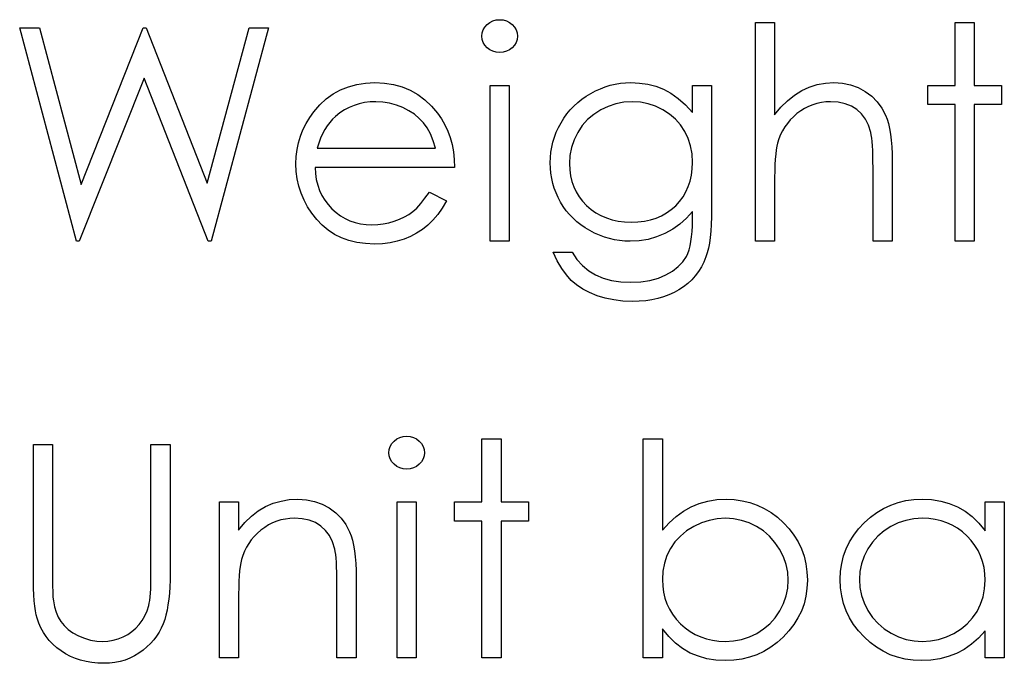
# Model space of a CAD drawing. Header units: inches. Extents: x 1694 to 2505, y -239 to -56.
# Tile 208 of 256: x 1856.748 to 1857.384, y -88.702 to -88.286. Entities that reach past the tile are written whole.
import ezdxf

# ---------------------------------------------------------------- set-up
doc = ezdxf.new("R2010")
doc.units = ezdxf.units.IN
doc.header["$LTSCALE"] = 0.5
doc.header["$MEASUREMENT"] = 0

msp = doc.modelspace()

# ---------------------------------------------------------------- linework, layer by layer
at = {"color": 7, "linetype": 'Continuous'}
for p, q in [((1857.05404, -88.28694), (1857.05611, -88.28636)), ((1857.05611, -88.28636), (1857.05837, -88.28617)), ((1857.05837, -88.28617), (1857.06066, -88.28636)), ((1857.06066, -88.28636), (1857.06279, -88.28694)), ((1856.74839, -88.29147), (1856.76117, -88.29147)), ((1856.78504, -88.42926), (1856.74839, -88.29147)), ((1856.76117, -88.29147), (1856.78814, -88.39252)), ((1856.78814, -88.39252), (1856.82824, -88.29147)), ((1856.82824, -88.29147), (1856.83004, -88.29147)), ((1856.83004, -88.29147), (1856.8694, -88.39183)), ((1856.8694, -88.39183), (1856.89651, -88.29147)), ((1856.90915, -88.29147), (1856.87199, -88.42926)), ((1856.89651, -88.29147), (1856.90915, -88.29147)), ((1857.04716, -88.29469), (1857.0478, -88.29274)), ((1857.0478, -88.29274), (1857.04885, -88.29091)), ((1857.04885, -88.29091), (1857.05031, -88.28928)), ((1857.05031, -88.28928), (1857.05208, -88.28793)), ((1857.05208, -88.28793), (1857.05404, -88.28694)), ((1857.06279, -88.28694), (1857.06475, -88.28793)), ((1857.06475, -88.28793), (1857.06651, -88.28928)), ((1857.06651, -88.28928), (1857.06801, -88.29091)), ((1857.06801, -88.29091), (1857.06905, -88.29274)), ((1857.06905, -88.29274), (1857.06969, -88.29469)), ((1857.2236, -88.28793), (1857.23597, -88.28793)), ((1857.2236, -88.42926), (1857.2236, -88.28793)), ((1857.23597, -88.28793), (1857.23597, -88.34758)), ((1857.35257, -88.28793), (1857.36493, -88.28793)), ((1857.35257, -88.32856), (1857.35257, -88.28793)), ((1857.36493, -88.28793), (1857.36493, -88.32856)), ((1857.04694, -88.29682), (1857.04716, -88.29469)), ((1857.04716, -88.29889), (1857.04694, -88.29682)), ((1857.0478, -88.30082), (1857.04716, -88.29889)), ((1857.06969, -88.29889), (1857.06905, -88.30082)), ((1857.06969, -88.29469), (1857.06991, -88.29682)), ((1857.06991, -88.29682), (1857.06969, -88.29889)), ((1857.04885, -88.30262), (1857.0478, -88.30082)), ((1857.05031, -88.30425), (1857.04885, -88.30262)), ((1857.05208, -88.3056), (1857.05031, -88.30425)), ((1857.06651, -88.30425), (1857.06475, -88.3056)), ((1857.06801, -88.30262), (1857.06651, -88.30425)), ((1857.06905, -88.30082), (1857.06801, -88.30262)), ((1857.05404, -88.30659), (1857.05208, -88.3056)), ((1857.05611, -88.30717), (1857.05404, -88.30659)), ((1857.05837, -88.30736), (1857.05611, -88.30717)), ((1857.06066, -88.30717), (1857.05837, -88.30736)), ((1857.06279, -88.30659), (1857.06066, -88.30717)), ((1857.06475, -88.3056), (1857.06279, -88.30659)), ((1856.82877, -88.32387), (1856.78681, -88.42926)), ((1856.87023, -88.42926), (1856.82877, -88.32387)), ((1856.9556, -88.33149), (1856.96068, -88.32945)), ((1856.96068, -88.32945), (1856.96607, -88.32796)), ((1856.96607, -88.32796), (1856.97175, -88.3271)), ((1856.97175, -88.3271), (1856.97777, -88.3268)), ((1856.97777, -88.3268), (1856.98395, -88.3271)), ((1856.98395, -88.3271), (1856.98983, -88.32804)), ((1856.98983, -88.32804), (1856.99538, -88.32959)), ((1856.99538, -88.32959), (1857.0006, -88.33174)), ((1857.05224, -88.32856), (1857.06461, -88.32856)), ((1857.05224, -88.42926), (1857.05224, -88.32856)), ((1857.06461, -88.32856), (1857.06461, -88.42926)), ((1857.12034, -88.33215), (1857.12346, -88.33072)), ((1857.12346, -88.33072), (1857.12663, -88.32953)), ((1857.12663, -88.32953), (1857.12984, -88.32854)), ((1857.12984, -88.32854), (1857.13309, -88.32779)), ((1857.13309, -88.32779), (1857.13641, -88.32724)), ((1857.13641, -88.32724), (1857.13975, -88.32691)), ((1857.13975, -88.32691), (1857.14311, -88.3268)), ((1857.14311, -88.3268), (1857.14866, -88.32707)), ((1857.14866, -88.32707), (1857.15402, -88.32787)), ((1857.15402, -88.32787), (1857.15918, -88.3292)), ((1857.15918, -88.3292), (1857.16415, -88.33108)), ((1857.18297, -88.32856), (1857.19534, -88.32856)), ((1857.18297, -88.34617), (1857.18297, -88.32856)), ((1857.19534, -88.32856), (1857.19534, -88.40848)), ((1857.25353, -88.33199), (1857.25841, -88.32972)), ((1857.25841, -88.32972), (1857.26352, -88.32809)), ((1857.26352, -88.32809), (1857.26879, -88.32713)), ((1857.26879, -88.32713), (1857.27428, -88.3268)), ((1857.27428, -88.3268), (1857.27986, -88.32716)), ((1857.27986, -88.32716), (1857.2851, -88.32821)), ((1857.2851, -88.32821), (1857.29002, -88.33)), ((1857.29002, -88.33), (1857.2946, -88.33248)), ((1857.3349, -88.34093), (1857.3349, -88.32856)), ((1857.3349, -88.32856), (1857.35257, -88.32856)), ((1857.36493, -88.32856), (1857.3826, -88.32856)), ((1857.3826, -88.32856), (1857.3826, -88.34093)), ((1856.94224, -88.34118), (1856.94639, -88.33734)), ((1856.94639, -88.33734), (1856.95083, -88.33414)), ((1856.95083, -88.33414), (1856.9556, -88.33149)), ((1857.0006, -88.33174), (1857.00551, -88.33453)), ((1857.00551, -88.33453), (1857.01009, -88.33795)), ((1857.11145, -88.33759), (1857.11427, -88.3356)), ((1857.11427, -88.3356), (1857.11725, -88.33378)), ((1857.11725, -88.33378), (1857.12034, -88.33215)), ((1857.16415, -88.33108), (1857.16898, -88.33362)), ((1857.16898, -88.33362), (1857.17375, -88.33698)), ((1857.17375, -88.33698), (1857.17839, -88.34118)), ((1857.24436, -88.33847), (1857.24883, -88.33489)), ((1857.24883, -88.33489), (1857.25353, -88.33199)), ((1857.2946, -88.33248), (1857.29874, -88.33558)), ((1857.29874, -88.33558), (1857.30233, -88.33914)), ((1856.93841, -88.34557), (1856.94224, -88.34118)), ((1856.96118, -88.34286), (1856.95814, -88.34446)), ((1856.96438, -88.34151), (1856.96118, -88.34286)), ((1856.96767, -88.34049), (1856.96438, -88.34151)), ((1856.97112, -88.33974), (1856.96767, -88.34049)), ((1856.97471, -88.3393), (1856.97112, -88.33974)), ((1856.97841, -88.33916), (1856.97471, -88.3393)), ((1856.98293, -88.33938), (1856.97841, -88.33916)), ((1856.98735, -88.3401), (1856.98293, -88.33938)), ((1856.99168, -88.34126), (1856.98735, -88.3401)), ((1856.99588, -88.34292), (1856.99168, -88.34126)), ((1856.99983, -88.34493), (1856.99588, -88.34292)), ((1857.01009, -88.33795), (1857.01437, -88.34198)), ((1857.01437, -88.34198), (1857.01832, -88.34662)), ((1857.104, -88.34446), (1857.10632, -88.34201)), ((1857.10632, -88.34201), (1857.1088, -88.33972)), ((1857.1088, -88.33972), (1857.11145, -88.33759)), ((1857.12848, -88.34212), (1857.12365, -88.34444)), ((1857.13348, -88.34049), (1857.12848, -88.34212)), ((1857.1387, -88.33949), (1857.13348, -88.34049)), ((1857.14411, -88.33916), (1857.1387, -88.33949)), ((1857.1493, -88.33949), (1857.14411, -88.33916)), ((1857.15432, -88.34043), (1857.1493, -88.33949)), ((1857.15915, -88.34206), (1857.15432, -88.34043)), ((1857.16382, -88.3443), (1857.15915, -88.34206)), ((1857.17839, -88.34118), (1857.18297, -88.34617)), ((1857.23597, -88.34758), (1857.24006, -88.3427)), ((1857.24006, -88.3427), (1857.24436, -88.33847)), ((1857.2554, -88.34347), (1857.25289, -88.34504)), ((1857.25797, -88.34217), (1857.2554, -88.34347)), ((1857.26065, -88.34107), (1857.25797, -88.34217)), ((1857.26338, -88.34024), (1857.26065, -88.34107)), ((1857.26622, -88.33963), (1857.26338, -88.34024)), ((1857.26912, -88.33927), (1857.26622, -88.33963)), ((1857.2721, -88.33916), (1857.26912, -88.33927)), ((1857.27713, -88.33947), (1857.2721, -88.33916)), ((1857.28165, -88.34041), (1857.27713, -88.33947)), ((1857.28566, -88.34195), (1857.28165, -88.34041)), ((1857.28916, -88.34413), (1857.28566, -88.34195)), ((1857.30233, -88.33914), (1857.30531, -88.34322)), ((1857.30531, -88.34322), (1857.30771, -88.34778)), ((1857.35257, -88.34093), (1857.3349, -88.34093)), ((1857.35257, -88.42926), (1857.35257, -88.34093)), ((1857.3826, -88.34093), (1857.36493, -88.34093)), ((1857.36493, -88.34093), (1857.36493, -88.42926)), ((1856.93333, -88.35321), (1856.9357, -88.34932)), ((1856.9357, -88.34932), (1856.93841, -88.34557)), ((1856.95246, -88.3486), (1856.95053, -88.35043)), ((1856.95525, -88.3464), (1856.95246, -88.3486)), ((1856.95814, -88.34446), (1856.95525, -88.3464)), ((1857.00336, -88.34725), (1856.99983, -88.34493)), ((1857.00651, -88.34987), (1857.00336, -88.34725)), ((1857.00921, -88.3528), (1857.00651, -88.34987)), ((1857.01832, -88.34662), (1857.02086, -88.35023)), ((1857.09804, -88.35274), (1857.09986, -88.34982)), ((1857.09986, -88.34982), (1857.10185, -88.34706)), ((1857.10185, -88.34706), (1857.104, -88.34446)), ((1857.11918, -88.34731), (1857.11523, -88.3507)), ((1857.12365, -88.34444), (1857.11918, -88.34731)), ((1857.16815, -88.34709), (1857.16382, -88.3443)), ((1857.17193, -88.35034), (1857.16815, -88.34709)), ((1857.24817, -88.34882), (1857.2461, -88.3509)), ((1857.25046, -88.34684), (1857.24817, -88.34882)), ((1857.25289, -88.34504), (1857.25046, -88.34684)), ((1857.29217, -88.34692), (1857.28916, -88.34413)), ((1857.29466, -88.35032), (1857.29217, -88.34692)), ((1857.30771, -88.34778), (1857.30871, -88.35034)), ((1856.93134, -88.35722), (1856.93333, -88.35321)), ((1856.94705, -88.3547), (1856.9455, -88.35716)), ((1856.94873, -88.35247), (1856.94705, -88.3547)), ((1856.95053, -88.35043), (1856.94873, -88.35247)), ((1857.01158, -88.35611), (1857.00921, -88.3528)), ((1857.01365, -88.35995), (1857.01158, -88.35611)), ((1857.02086, -88.35023), (1857.02304, -88.35404)), ((1857.02304, -88.35404), (1857.02492, -88.3581)), ((1857.095, -88.35884), (1857.09641, -88.35578)), ((1857.09641, -88.35578), (1857.09804, -88.35274)), ((1857.11178, -88.35459), (1857.10883, -88.35898)), ((1857.11523, -88.3507), (1857.11178, -88.35459)), ((1857.17522, -88.35407), (1857.17193, -88.35034)), ((1857.17798, -88.35827), (1857.17522, -88.35407)), ((1857.24254, -88.35542), (1857.24108, -88.35785)), ((1857.24422, -88.3531), (1857.24254, -88.35542)), ((1857.2461, -88.3509), (1857.24422, -88.3531)), ((1857.29664, -88.35435), (1857.29466, -88.35032)), ((1857.29813, -88.35898), (1857.29664, -88.35435)), ((1857.30871, -88.35034), (1857.30956, -88.35327)), ((1857.30956, -88.35327), (1857.31028, -88.3565)), ((1856.92844, -88.36564), (1856.92971, -88.36136)), ((1856.92971, -88.36136), (1856.93134, -88.35722)), ((1856.94274, -88.36276), (1856.94155, -88.36586)), ((1856.94407, -88.35987), (1856.94274, -88.36276)), ((1856.9455, -88.35716), (1856.94407, -88.35987)), ((1857.01545, -88.36431), (1857.01365, -88.35995)), ((1857.02492, -88.3581), (1857.02643, -88.36235)), ((1857.02643, -88.36235), (1857.02765, -88.36682)), ((1857.09285, -88.36519), (1857.09381, -88.36199)), ((1857.09381, -88.36199), (1857.095, -88.35884)), ((1857.10883, -88.35898), (1857.10648, -88.36373)), ((1857.18016, -88.36282), (1857.17798, -88.35827)), ((1857.18173, -88.36771), (1857.18016, -88.36282)), ((1857.23981, -88.36039), (1857.23873, -88.36307)), ((1857.24108, -88.35785), (1857.23981, -88.36039)), ((1857.29846, -88.36058), (1857.29813, -88.35898)), ((1857.29877, -88.36257), (1857.29846, -88.36058)), ((1857.29902, -88.36489), (1857.29877, -88.36257)), ((1857.31028, -88.3565), (1857.31089, -88.36009)), ((1857.31089, -88.36009), (1857.31133, -88.36403)), ((1856.92753, -88.37002), (1856.92844, -88.36564)), ((1856.94155, -88.36586), (1856.94048, -88.3692)), ((1857.01691, -88.3692), (1857.01545, -88.36431)), ((1857.02765, -88.36682), (1857.02853, -88.37151)), ((1857.09155, -88.37176), (1857.09208, -88.36845)), ((1857.09208, -88.36845), (1857.09285, -88.36519)), ((1857.10483, -88.36864), (1857.10381, -88.37378)), ((1857.10648, -88.36373), (1857.10483, -88.36864)), ((1857.18267, -88.37287), (1857.18173, -88.36771)), ((1857.23743, -88.36784), (1857.23705, -88.37024)), ((1857.23788, -88.36583), (1857.23743, -88.36784)), ((1857.23873, -88.36307), (1857.23788, -88.36583)), ((1857.29921, -88.36757), (1857.29902, -88.36489)), ((1857.29938, -88.37063), (1857.29921, -88.36757)), ((1857.31133, -88.36403), (1857.31166, -88.36829)), ((1857.31166, -88.36829), (1857.31188, -88.37289)), ((1856.92681, -88.37919), (1856.92701, -88.37455)), ((1856.92701, -88.37455), (1856.92753, -88.37002)), ((1856.94048, -88.3692), (1857.01691, -88.3692)), ((1857.02853, -88.37151), (1857.02906, -88.37643)), ((1857.09111, -88.37858), (1857.09122, -88.37516)), ((1857.09122, -88.37516), (1857.09155, -88.37176)), ((1857.10381, -88.37378), (1857.10348, -88.37908)), ((1857.18297, -88.37836), (1857.18267, -88.37287)), ((1857.23672, -88.37303), (1857.23644, -88.37623)), ((1857.23705, -88.37024), (1857.23672, -88.37303)), ((1857.29949, -88.37403), (1857.29938, -88.37063)), ((1857.29954, -88.37778), (1857.29949, -88.37403)), ((1857.31188, -88.37289), (1857.31193, -88.37784)), ((1856.92704, -88.38413), (1856.92681, -88.37919)), ((1857.02928, -88.38156), (1856.93918, -88.38156)), ((1856.93918, -88.38156), (1856.93943, -88.38554)), ((1857.02906, -88.37643), (1857.02928, -88.38156)), ((1857.09122, -88.382), (1857.09111, -88.37858)), ((1857.10348, -88.37908), (1857.10364, -88.38308)), ((1857.18281, -88.38258), (1857.18297, -88.37836)), ((1857.23625, -88.3798), (1857.23608, -88.38377)), ((1857.23644, -88.37623), (1857.23625, -88.3798)), ((1857.29957, -88.38189), (1857.29954, -88.37778)), ((1857.29957, -88.42926), (1857.29957, -88.38189)), ((1857.31193, -88.37784), (1857.31193, -88.42926)), ((1856.92764, -88.38896), (1856.92704, -88.38413)), ((1856.93943, -88.38554), (1856.93998, -88.38935)), ((1857.09152, -88.38537), (1857.09122, -88.382)), ((1857.09205, -88.38866), (1857.09152, -88.38537)), ((1857.10364, -88.38308), (1857.10417, -88.38692)), ((1857.10417, -88.38692), (1857.10505, -88.39059)), ((1857.18145, -88.3904), (1857.18228, -88.38659)), ((1857.18228, -88.38659), (1857.18281, -88.38258)), ((1857.236, -88.3881), (1857.23597, -88.39285)), ((1857.23608, -88.38377), (1857.236, -88.3881)), ((1856.92869, -88.39362), (1856.92764, -88.38896)), ((1856.93018, -88.39818), (1856.92869, -88.39362)), ((1856.93998, -88.38935), (1856.94086, -88.39296)), ((1856.94086, -88.39296), (1856.94208, -88.39639)), ((1857.09277, -88.39186), (1857.09205, -88.38866)), ((1857.0937, -88.395), (1857.09277, -88.39186)), ((1857.10505, -88.39059), (1857.10626, -88.39404)), ((1857.10626, -88.39404), (1857.10781, -88.39735)), ((1857.17872, -88.39735), (1857.18027, -88.39398)), ((1857.18027, -88.39398), (1857.18145, -88.3904)), ((1857.23597, -88.39285), (1857.23597, -88.42926)), ((1856.93206, -88.40262), (1856.93018, -88.39818)), ((1856.94208, -88.39639), (1856.94357, -88.39961)), ((1856.94357, -88.39961), (1856.94539, -88.40268)), ((1857.01018, -88.40152), (1857.01299, -88.39746)), ((1857.01299, -88.39746), (1857.02398, -88.40323)), ((1857.09486, -88.39807), (1857.0937, -88.395)), ((1857.09622, -88.40108), (1857.09486, -88.39807)), ((1857.10781, -88.39735), (1857.10971, -88.40047)), ((1857.10971, -88.40047), (1857.11198, -88.40342)), ((1857.17464, -88.40351), (1857.17684, -88.40053)), ((1857.17684, -88.40053), (1857.17872, -88.39735)), ((1856.93435, -88.40693), (1856.93206, -88.40262)), ((1856.93708, -88.4111), (1856.93435, -88.40693)), ((1856.94539, -88.40268), (1856.94754, -88.40555)), ((1856.94754, -88.40555), (1856.95, -88.40825)), ((1857.00482, -88.40781), (1857.00744, -88.40494)), ((1857.00744, -88.40494), (1857.01018, -88.40152)), ((1857.02398, -88.40323), (1857.02127, -88.40784)), ((1857.09776, -88.404), (1857.09622, -88.40108)), ((1857.09953, -88.40682), (1857.09776, -88.404)), ((1857.10146, -88.4095), (1857.09953, -88.40682)), ((1857.11198, -88.40342), (1857.11457, -88.40618)), ((1857.11457, -88.40618), (1857.11744, -88.4087)), ((1857.16928, -88.40875), (1857.1721, -88.40627)), ((1857.1721, -88.40627), (1857.17464, -88.40351)), ((1856.94023, -88.41513), (1856.93708, -88.4111)), ((1856.95, -88.40825), (1856.95271, -88.41068)), ((1856.95271, -88.41068), (1856.95555, -88.41281)), ((1856.95555, -88.41281), (1856.95856, -88.4146)), ((1856.99375, -88.41504), (1856.99687, -88.41355)), ((1856.99687, -88.41355), (1856.99971, -88.4119)), ((1856.99971, -88.4119), (1857.00231, -88.41005)), ((1857.00231, -88.41005), (1857.00482, -88.40781)), ((1857.01837, -88.41198), (1857.01528, -88.41568)), ((1857.02127, -88.40784), (1857.01837, -88.41198)), ((1857.10356, -88.41201), (1857.10146, -88.4095)), ((1857.10582, -88.41438), (1857.10356, -88.41201)), ((1857.11744, -88.4087), (1857.12053, -88.41088)), ((1857.12053, -88.41088), (1857.12385, -88.4127)), ((1857.12385, -88.4127), (1857.12732, -88.41422)), ((1857.15948, -88.41424), (1857.16296, -88.41275)), ((1857.16296, -88.41275), (1857.16622, -88.4109)), ((1857.16622, -88.4109), (1857.16928, -88.40875)), ((1857.18297, -88.40997), (1857.17911, -88.41435)), ((1857.18297, -88.41518), (1857.18297, -88.40997)), ((1857.19528, -88.41358), (1857.19512, -88.41833)), ((1857.19534, -88.40848), (1857.19528, -88.41358)), ((1856.94374, -88.41885), (1856.94023, -88.41513)), ((1856.9476, -88.42208), (1856.94374, -88.41885)), ((1856.95856, -88.4146), (1856.96173, -88.41607)), ((1856.96173, -88.41607), (1856.96505, -88.4172)), ((1856.96505, -88.4172), (1856.96852, -88.418)), ((1856.96852, -88.418), (1856.97214, -88.4185)), ((1856.97214, -88.4185), (1856.97592, -88.41866)), ((1856.97592, -88.41866), (1856.97962, -88.41852)), ((1856.97962, -88.41852), (1856.98324, -88.41808)), ((1856.98324, -88.41808), (1856.98682, -88.41734)), ((1856.98682, -88.41734), (1856.99036, -88.41631)), ((1856.99036, -88.41631), (1856.99375, -88.41504)), ((1857.01197, -88.41888), (1857.00847, -88.42167)), ((1857.01528, -88.41568), (1857.01197, -88.41888)), ((1857.10828, -88.41662), (1857.10582, -88.41438)), ((1857.1109, -88.41869), (1857.10828, -88.41662)), ((1857.11369, -88.42062), (1857.1109, -88.41869)), ((1857.12732, -88.41422), (1857.13102, -88.41538)), ((1857.13102, -88.41538), (1857.13494, -88.41623)), ((1857.13494, -88.41623), (1857.13906, -88.41673)), ((1857.13906, -88.41673), (1857.14336, -88.41689)), ((1857.14336, -88.41689), (1857.14772, -88.41673)), ((1857.14772, -88.41673), (1857.15186, -88.41623)), ((1857.15186, -88.41623), (1857.15578, -88.4154)), ((1857.15578, -88.4154), (1857.15948, -88.41424)), ((1857.17486, -88.41822), (1857.17019, -88.42153)), ((1857.17911, -88.41435), (1857.17486, -88.41822)), ((1857.18272, -88.42291), (1857.18292, -88.41919)), ((1857.18292, -88.41919), (1857.18297, -88.41518)), ((1857.19512, -88.41833), (1857.19481, -88.42272)), ((1856.95177, -88.42482), (1856.9476, -88.42208)), ((1856.95624, -88.42705), (1856.95177, -88.42482)), ((1857.00082, -88.4262), (1856.99668, -88.42794)), ((1857.00477, -88.4241), (1857.00082, -88.4262)), ((1857.00847, -88.42167), (1857.00477, -88.4241)), ((1857.11664, -88.42241), (1857.11369, -88.42062)), ((1857.11971, -88.42402), (1857.11664, -88.42241)), ((1857.12285, -88.4254), (1857.11971, -88.42402)), ((1857.12603, -88.42658), (1857.12285, -88.4254)), ((1857.16511, -88.42429), (1857.15976, -88.42647)), ((1857.17019, -88.42153), (1857.16511, -88.42429)), ((1857.18198, -88.42945), (1857.18242, -88.42633)), ((1857.18242, -88.42633), (1857.18272, -88.42291)), ((1857.19481, -88.42272), (1857.19443, -88.42675)), ((1856.78681, -88.42926), (1856.78504, -88.42926)), ((1856.87199, -88.42926), (1856.87023, -88.42926)), ((1856.96107, -88.42879), (1856.95624, -88.42705)), ((1856.9662, -88.43003), (1856.96107, -88.42879)), ((1856.97167, -88.43078), (1856.9662, -88.43003)), ((1856.97747, -88.43103), (1856.97167, -88.43078)), ((1856.98268, -88.43083), (1856.97747, -88.43103)), ((1856.98762, -88.43025), (1856.98268, -88.43083)), ((1856.99229, -88.42929), (1856.98762, -88.43025)), ((1856.99668, -88.42794), (1856.99229, -88.42929)), ((1857.06461, -88.42926), (1857.05224, -88.42926)), ((1857.12926, -88.42755), (1857.12603, -88.42658)), ((1857.13254, -88.42829), (1857.12926, -88.42755)), ((1857.13588, -88.42882), (1857.13254, -88.42829)), ((1857.13928, -88.42915), (1857.13588, -88.42882)), ((1857.14273, -88.42926), (1857.13928, -88.42915)), ((1857.14858, -88.42896), (1857.14273, -88.42926)), ((1857.15424, -88.42802), (1857.14858, -88.42896)), ((1857.15976, -88.42647), (1857.15424, -88.42802)), ((1857.18076, -88.43484), (1857.18143, -88.4323)), ((1857.18143, -88.4323), (1857.18198, -88.42945)), ((1857.1939, -88.43045), (1857.19327, -88.43376)), ((1857.19443, -88.42675), (1857.1939, -88.43045)), ((1857.23597, -88.42926), (1857.2236, -88.42926)), ((1857.31193, -88.42926), (1857.29957, -88.42926)), ((1857.36493, -88.42926), (1857.35257, -88.42926)), ((1857.09564, -88.44196), (1857.09288, -88.43633)), ((1857.09288, -88.43633), (1857.10524, -88.43633)), ((1857.10524, -88.43633), (1857.10836, -88.44096)), ((1857.17671, -88.44248), (1857.17903, -88.43903)), ((1857.17903, -88.43903), (1857.17996, -88.43707)), ((1857.17996, -88.43707), (1857.18076, -88.43484)), ((1857.19252, -88.43674), (1857.19167, -88.43936)), ((1857.19327, -88.43376), (1857.19252, -88.43674)), ((1857.09853, -88.44687), (1857.09564, -88.44196)), ((1857.10836, -88.44096), (1857.11192, -88.44494)), ((1857.11192, -88.44494), (1857.1159, -88.44831)), ((1857.17375, -88.44563), (1857.17671, -88.44248)), ((1857.19029, -88.44273), (1857.18869, -88.44588)), ((1857.19167, -88.43936), (1857.19029, -88.44273)), ((1857.10154, -88.45104), (1857.09853, -88.44687)), ((1857.10469, -88.45452), (1857.10154, -88.45104)), ((1857.1159, -88.44831), (1857.12029, -88.45101)), ((1857.12029, -88.45101), (1857.12517, -88.45308)), ((1857.16092, -88.45308), (1857.1658, -88.45101)), ((1857.1658, -88.45101), (1857.17011, -88.44847)), ((1857.17011, -88.44847), (1857.17375, -88.44563)), ((1857.18479, -88.45159), (1857.18248, -88.45416)), ((1857.18686, -88.44883), (1857.18479, -88.45159)), ((1857.18869, -88.44588), (1857.18686, -88.44883)), ((1857.10814, -88.45747), (1857.10469, -88.45452)), ((1857.11203, -88.46009), (1857.10814, -88.45747)), ((1857.12517, -88.45308), (1857.13061, -88.45457)), ((1857.13061, -88.45457), (1857.13657, -88.45546)), ((1857.13657, -88.45546), (1857.14311, -88.45576)), ((1857.14311, -88.45576), (1857.14957, -88.45546)), ((1857.14957, -88.45546), (1857.15551, -88.45457)), ((1857.15551, -88.45457), (1857.16092, -88.45308)), ((1857.17996, -88.45653), (1857.1772, -88.45871)), ((1857.18248, -88.45416), (1857.17996, -88.45653)), ((1857.11642, -88.46241), (1857.11203, -88.46009)), ((1857.12128, -88.46443), (1857.11642, -88.46241)), ((1857.12655, -88.46606), (1857.12128, -88.46443)), ((1857.16768, -88.46393), (1857.16417, -88.46523)), ((1857.17102, -88.46241), (1857.16768, -88.46393)), ((1857.17419, -88.46067), (1857.17102, -88.46241)), ((1857.1772, -88.45871), (1857.17419, -88.46067)), ((1857.13216, -88.46719), (1857.12655, -88.46606)), ((1857.13806, -88.46791), (1857.13216, -88.46719)), ((1857.1443, -88.46813), (1857.13806, -88.46791)), ((1857.14858, -88.46802), (1857.1443, -88.46813)), ((1857.15272, -88.46766), (1857.14858, -88.46802)), ((1857.15669, -88.46708), (1857.15272, -88.46766)), ((1857.1605, -88.46625), (1857.15669, -88.46708)), ((1857.16417, -88.46523), (1857.1605, -88.46625)), ((1856.98774, -88.56176), (1856.98878, -88.55994)), ((1856.98878, -88.55994), (1856.99025, -88.55831)), ((1856.99025, -88.55831), (1856.99201, -88.55696)), ((1856.99201, -88.55696), (1856.99397, -88.55597)), ((1856.99397, -88.55597), (1856.99604, -88.55539)), ((1856.99604, -88.55539), (1856.99831, -88.55519)), ((1856.99831, -88.55519), (1857.0006, -88.55539)), ((1857.0006, -88.55539), (1857.00272, -88.55597)), ((1857.00272, -88.55597), (1857.00468, -88.55696)), ((1857.00468, -88.55696), (1857.00645, -88.55831)), ((1857.00645, -88.55831), (1857.00794, -88.55994)), ((1857.00794, -88.55994), (1857.00899, -88.56176)), ((1857.04694, -88.55696), (1857.05931, -88.55696)), ((1857.04694, -88.59759), (1857.04694, -88.55696)), ((1857.05931, -88.55696), (1857.05931, -88.59759)), ((1857.15117, -88.69829), (1857.15117, -88.55696)), ((1857.15117, -88.55696), (1857.16354, -88.55696)), ((1857.16354, -88.55696), (1857.16354, -88.61587)), ((1856.75722, -88.56049), (1856.76959, -88.56049)), ((1856.75722, -88.64372), (1856.75722, -88.56049)), ((1856.76959, -88.56049), (1856.76959, -88.64656)), ((1856.83318, -88.64306), (1856.83318, -88.56049)), ((1856.83318, -88.56049), (1856.84555, -88.56049)), ((1856.84555, -88.56049), (1856.84555, -88.64372)), ((1856.98688, -88.56585), (1856.9871, -88.56372)), ((1856.9871, -88.56792), (1856.98688, -88.56585)), ((1856.9871, -88.56372), (1856.98774, -88.56176)), ((1857.00899, -88.56176), (1857.00962, -88.56372)), ((1857.00962, -88.56372), (1857.00985, -88.56585)), ((1857.00985, -88.56585), (1857.00962, -88.56792)), ((1856.98774, -88.56985), (1856.9871, -88.56792)), ((1856.98878, -88.57165), (1856.98774, -88.56985)), ((1856.99025, -88.57327), (1856.98878, -88.57165)), ((1857.00794, -88.57165), (1857.00645, -88.57327)), ((1857.00899, -88.56985), (1857.00794, -88.57165)), ((1857.00962, -88.56792), (1857.00899, -88.56985)), ((1856.99201, -88.57463), (1856.99025, -88.57327)), ((1856.99397, -88.57562), (1856.99201, -88.57463)), ((1856.99604, -88.5762), (1856.99397, -88.57562)), ((1856.99831, -88.57639), (1856.99604, -88.5762)), ((1857.0006, -88.5762), (1856.99831, -88.57639)), ((1857.00272, -88.57562), (1857.0006, -88.5762)), ((1857.00468, -88.57463), (1857.00272, -88.57562)), ((1857.00645, -88.57327), (1857.00468, -88.57463)), ((1856.87735, -88.59759), (1856.88972, -88.59759)), ((1856.87735, -88.69829), (1856.87735, -88.59759)), ((1856.88972, -88.59759), (1856.88972, -88.61576)), ((1856.91207, -88.5985), (1856.91718, -88.59701)), ((1856.91718, -88.59701), (1856.92251, -88.59613)), ((1856.92251, -88.59613), (1856.92803, -88.59583)), ((1856.92803, -88.59583), (1856.93361, -88.59619)), ((1856.93361, -88.59619), (1856.93885, -88.59723)), ((1856.93885, -88.59723), (1856.94376, -88.59903)), ((1856.99218, -88.59759), (1857.00455, -88.59759)), ((1856.99218, -88.69829), (1856.99218, -88.59759)), ((1857.00455, -88.59759), (1857.00455, -88.69829)), ((1857.02928, -88.60996), (1857.02928, -88.59759)), ((1857.02928, -88.59759), (1857.04694, -88.59759)), ((1857.05931, -88.59759), (1857.07698, -88.59759)), ((1857.07698, -88.59759), (1857.07698, -88.60996)), ((1857.18736, -88.59864), (1857.19285, -88.59707)), ((1857.19285, -88.59707), (1857.19862, -88.59613)), ((1857.19862, -88.59613), (1857.20461, -88.59583)), ((1857.20461, -88.59583), (1857.20994, -88.59607)), ((1857.20994, -88.59607), (1857.2151, -88.59679)), ((1857.2151, -88.59679), (1857.22004, -88.59798)), ((1857.22004, -88.59798), (1857.22479, -88.59964)), ((1857.311, -88.59964), (1857.31577, -88.59795)), ((1857.31577, -88.59795), (1857.32074, -88.59676)), ((1857.32074, -88.59676), (1857.3259, -88.59607)), ((1857.3259, -88.59607), (1857.33126, -88.59583)), ((1857.33126, -88.59583), (1857.33741, -88.59613)), ((1857.33741, -88.59613), (1857.34326, -88.59704)), ((1857.34326, -88.59704), (1857.34881, -88.59859)), ((1857.372, -88.61623), (1857.372, -88.59759)), ((1857.372, -88.59759), (1857.38437, -88.59759)), ((1857.38437, -88.59759), (1857.38437, -88.69829)), ((1856.89802, -88.60673), (1856.9025, -88.60331)), ((1856.9025, -88.60331), (1856.90719, -88.60057)), ((1856.90719, -88.60057), (1856.91207, -88.5985)), ((1856.94376, -88.59903), (1856.94835, -88.60151)), ((1856.94835, -88.60151), (1856.95249, -88.6046)), ((1857.17232, -88.60709), (1857.17709, -88.60364)), ((1857.17709, -88.60364), (1857.18209, -88.60082)), ((1857.18209, -88.60082), (1857.18736, -88.59864)), ((1857.22479, -88.59964), (1857.22932, -88.60179)), ((1857.22932, -88.60179), (1857.23368, -88.60441)), ((1857.23368, -88.60441), (1857.23782, -88.6075)), ((1857.29786, -88.60747), (1857.30205, -88.60438)), ((1857.30205, -88.60438), (1857.30641, -88.60176)), ((1857.30641, -88.60176), (1857.311, -88.59964)), ((1857.34881, -88.59859), (1857.35406, -88.60071)), ((1857.35406, -88.60071), (1857.359, -88.6035)), ((1857.359, -88.6035), (1857.36366, -88.60703)), ((1856.89377, -88.6109), (1856.89802, -88.60673)), ((1856.91442, -88.6101), (1856.91174, -88.6112)), ((1856.91715, -88.60927), (1856.91442, -88.6101)), ((1856.92, -88.60866), (1856.91715, -88.60927)), ((1856.9229, -88.6083), (1856.92, -88.60866)), ((1856.92588, -88.60819), (1856.9229, -88.6083)), ((1856.9309, -88.6085), (1856.92588, -88.60819)), ((1856.93543, -88.60943), (1856.9309, -88.6085)), ((1856.93946, -88.61098), (1856.93543, -88.60943)), ((1856.95249, -88.6046), (1856.95607, -88.60819)), ((1856.95607, -88.60819), (1856.95906, -88.61228)), ((1857.04694, -88.60996), (1857.02928, -88.60996)), ((1857.04694, -88.69829), (1857.04694, -88.60996)), ((1857.07698, -88.60996), (1857.05931, -88.60996)), ((1857.05931, -88.60996), (1857.05931, -88.69829)), ((1857.16782, -88.61115), (1857.17232, -88.60709)), ((1857.19377, -88.60952), (1857.18869, -88.61115)), ((1857.19895, -88.60852), (1857.19377, -88.60952)), ((1857.20431, -88.60819), (1857.19895, -88.60852)), ((1857.20955, -88.60852), (1857.20431, -88.60819)), ((1857.21463, -88.60952), (1857.20955, -88.60852)), ((1857.21957, -88.61115), (1857.21463, -88.60952)), ((1857.23782, -88.6075), (1857.24177, -88.61109)), ((1857.29388, -88.61104), (1857.29786, -88.60747)), ((1857.32082, -88.60949), (1857.31585, -88.61112)), ((1857.32601, -88.60852), (1857.32082, -88.60949)), ((1857.33142, -88.60819), (1857.32601, -88.60852)), ((1857.33562, -88.60836), (1857.33142, -88.60819)), ((1857.33965, -88.60891), (1857.33562, -88.60836)), ((1857.34351, -88.60979), (1857.33965, -88.60891)), ((1857.34721, -88.61106), (1857.34351, -88.60979)), ((1857.36366, -88.60703), (1857.36797, -88.61126)), ((1856.88972, -88.61576), (1856.89377, -88.6109)), ((1856.90421, -88.61587), (1856.90192, -88.61785)), ((1856.90664, -88.61407), (1856.90421, -88.61587)), ((1856.90915, -88.6125), (1856.90664, -88.61407)), ((1856.91174, -88.6112), (1856.90915, -88.6125)), ((1856.94299, -88.61316), (1856.93946, -88.61098)), ((1856.946, -88.61595), (1856.94299, -88.61316)), ((1856.94848, -88.61934), (1856.946, -88.61595)), ((1856.95906, -88.61228), (1856.96146, -88.61686)), ((1856.96146, -88.61686), (1856.96245, -88.61943)), ((1857.16354, -88.61587), (1857.16782, -88.61115)), ((1857.17916, -88.61634), (1857.17513, -88.61965)), ((1857.18375, -88.61346), (1857.17916, -88.61634)), ((1857.18869, -88.61115), (1857.18375, -88.61346)), ((1857.22432, -88.61346), (1857.21957, -88.61115)), ((1857.22877, -88.61636), (1857.22432, -88.61346)), ((1857.23274, -88.61979), (1857.22877, -88.61636)), ((1857.24177, -88.61109), (1857.24538, -88.61501)), ((1857.24538, -88.61501), (1857.2485, -88.61912)), ((1857.28709, -88.61904), (1857.29024, -88.61493)), ((1857.29024, -88.61493), (1857.29388, -88.61104)), ((1857.30666, -88.61623), (1857.30272, -88.61962)), ((1857.31108, -88.61338), (1857.30666, -88.61623)), ((1857.31585, -88.61112), (1857.31108, -88.61338)), ((1857.35072, -88.61266), (1857.34721, -88.61106)), ((1857.35408, -88.61462), (1857.35072, -88.61266)), ((1857.35726, -88.61697), (1857.35408, -88.61462)), ((1857.36027, -88.61965), (1857.35726, -88.61697)), ((1857.36797, -88.61126), (1857.372, -88.61623)), ((1856.89797, -88.62213), (1856.89629, -88.62445)), ((1856.89985, -88.61992), (1856.89797, -88.62213)), ((1856.90192, -88.61785), (1856.89985, -88.61992)), ((1856.95044, -88.62337), (1856.94848, -88.61934)), ((1856.95185, -88.62801), (1856.95044, -88.62337)), ((1856.96245, -88.61943), (1856.96331, -88.62235)), ((1856.96331, -88.62235), (1856.96402, -88.62558)), ((1857.17166, -88.62343), (1857.16876, -88.62768)), ((1857.17513, -88.61965), (1857.17166, -88.62343)), ((1857.23622, -88.62373), (1857.23274, -88.61979)), ((1857.2485, -88.61912), (1857.25115, -88.62346)), ((1857.25115, -88.62346), (1857.25333, -88.62798)), ((1857.28226, -88.62779), (1857.28444, -88.62332)), ((1857.28444, -88.62332), (1857.28709, -88.61904)), ((1857.29924, -88.62351), (1857.29623, -88.62796)), ((1857.30272, -88.61962), (1857.29924, -88.62351)), ((1857.36303, -88.6226), (1857.36027, -88.61965)), ((1857.3654, -88.62572), (1857.36303, -88.6226)), ((1856.89355, -88.62942), (1856.89248, -88.6321)), ((1856.89482, -88.62688), (1856.89355, -88.62942)), ((1856.89629, -88.62445), (1856.89482, -88.62688)), ((1856.95218, -88.62961), (1856.95185, -88.62801)), ((1856.95249, -88.6316), (1856.95218, -88.62961)), ((1856.96402, -88.62558), (1856.96463, -88.62917)), ((1856.96463, -88.62917), (1856.96507, -88.63309)), ((1857.16876, -88.62768), (1857.16647, -88.63229)), ((1857.23923, -88.6282), (1857.23622, -88.62373)), ((1857.24166, -88.63301), (1857.23923, -88.6282)), ((1857.25333, -88.62798), (1857.25502, -88.6327)), ((1857.28055, -88.63248), (1857.28226, -88.62779)), ((1857.29623, -88.62796), (1857.29383, -88.6327)), ((1857.36742, -88.62903), (1857.3654, -88.62572)), ((1857.36907, -88.63251), (1857.36742, -88.62903)), ((1856.89162, -88.63486), (1856.89118, -88.6369)), ((1856.89248, -88.6321), (1856.89162, -88.63486)), ((1856.95273, -88.63392), (1856.95249, -88.6316)), ((1856.95295, -88.6366), (1856.95273, -88.63392)), ((1856.96507, -88.63309), (1856.9654, -88.63734)), ((1857.16647, -88.63229), (1857.16484, -88.63715)), ((1857.24342, -88.63792), (1857.24166, -88.63301)), ((1857.25502, -88.6327), (1857.2562, -88.63765)), ((1857.27934, -88.63734), (1857.28055, -88.63248)), ((1857.29383, -88.6327), (1857.29212, -88.63762)), ((1857.37034, -88.63615), (1857.36907, -88.63251)), ((1857.37125, -88.63999), (1857.37034, -88.63615)), ((1856.89046, -88.64212), (1856.89019, -88.64532)), ((1856.89079, -88.63933), (1856.89046, -88.64212)), ((1856.89118, -88.6369), (1856.89079, -88.63933)), ((1856.95312, -88.63966), (1856.95295, -88.6366)), ((1856.95323, -88.64306), (1856.95312, -88.63966)), ((1856.9654, -88.63734), (1856.96562, -88.64195)), ((1856.96562, -88.64195), (1856.96568, -88.64686)), ((1857.16387, -88.64231), (1857.16354, -88.64775)), ((1857.16484, -88.63715), (1857.16387, -88.64231)), ((1857.24445, -88.64297), (1857.24342, -88.63792)), ((1857.2562, -88.63765), (1857.25692, -88.64278)), ((1857.27837, -88.64767), (1857.27862, -88.64242)), ((1857.27862, -88.64242), (1857.27934, -88.63734)), ((1857.29107, -88.64264), (1857.29074, -88.6478)), ((1857.29212, -88.63762), (1857.29107, -88.64264)), ((1857.37181, -88.64399), (1857.37125, -88.63999)), ((1856.75725, -88.64877), (1856.75722, -88.64372)), ((1856.75739, -88.65341), (1856.75725, -88.64877)), ((1856.76959, -88.64656), (1856.76961, -88.64971)), ((1856.8331, -88.65045), (1856.83316, -88.64692)), ((1856.83316, -88.64692), (1856.83318, -88.64306)), ((1856.8455, -88.64822), (1856.84533, -88.6525)), ((1856.84555, -88.64372), (1856.8455, -88.64822)), ((1856.88999, -88.64888), (1856.88983, -88.65283)), ((1856.89019, -88.64532), (1856.88999, -88.64888)), ((1856.95329, -88.64681), (1856.95323, -88.64306)), ((1856.95331, -88.65092), (1856.95329, -88.64681)), ((1856.96568, -88.64686), (1856.96568, -88.69829)), ((1857.16354, -88.64775), (1857.16373, -88.65192)), ((1857.2448, -88.64813), (1857.24445, -88.64297)), ((1857.24447, -88.6533), (1857.2448, -88.64813)), ((1857.25692, -88.64278), (1857.25717, -88.64813)), ((1857.25717, -88.64813), (1857.25692, -88.65341)), ((1857.27862, -88.65302), (1857.27837, -88.64767)), ((1857.29074, -88.6478), (1857.29109, -88.65294)), ((1857.37167, -88.65363), (1857.372, -88.64816)), ((1857.372, -88.64816), (1857.37181, -88.64399)), ((1856.75758, -88.65763), (1856.75739, -88.65341)), ((1856.76961, -88.64971), (1856.76967, -88.65252)), ((1856.76967, -88.65252), (1856.76972, -88.65498)), ((1856.76972, -88.65498), (1856.76981, -88.65711)), ((1856.83283, -88.6565), (1856.83299, -88.65366)), ((1856.83299, -88.65366), (1856.8331, -88.65045)), ((1856.84533, -88.6525), (1856.84505, -88.65658)), ((1856.88983, -88.65283), (1856.88974, -88.65716)), ((1856.95331, -88.69829), (1856.95331, -88.65092)), ((1857.16373, -88.65192), (1857.16429, -88.65592)), ((1857.24342, -88.65829), (1857.24447, -88.6533)), ((1857.25692, -88.65341), (1857.2562, -88.65849)), ((1857.27934, -88.65818), (1857.27862, -88.65302)), ((1857.29109, -88.65294), (1857.29212, -88.65796)), ((1857.3707, -88.65879), (1857.37167, -88.65363)), ((1856.75783, -88.66147), (1856.75758, -88.65763)), ((1856.75819, -88.66489), (1856.75783, -88.66147)), ((1856.76981, -88.65711), (1856.76989, -88.65887)), ((1856.76989, -88.65887), (1856.77, -88.66031)), ((1856.77, -88.66031), (1856.77014, -88.66138)), ((1856.77014, -88.66138), (1856.77083, -88.66525)), ((1856.83211, -88.66298), (1856.83238, -88.66116)), ((1856.83238, -88.66116), (1856.83263, -88.65898)), ((1856.83263, -88.65898), (1856.83283, -88.6565)), ((1856.84467, -88.66042), (1856.84417, -88.66403)), ((1856.84505, -88.65658), (1856.84467, -88.66042)), ((1856.88974, -88.65716), (1856.88972, -88.66188)), ((1857.16429, -88.65592), (1857.1652, -88.65976)), ((1857.1652, -88.65976), (1857.16647, -88.6634)), ((1857.24171, -88.66321), (1857.24342, -88.65829)), ((1857.2562, -88.65849), (1857.25499, -88.66337)), ((1857.28052, -88.66312), (1857.27934, -88.65818)), ((1857.29212, -88.65796), (1857.29385, -88.66287)), ((1857.36905, -88.6637), (1857.3707, -88.65879)), ((1856.7586, -88.66793), (1856.75819, -88.66489)), ((1856.7591, -88.67055), (1856.7586, -88.66793)), ((1856.77083, -88.66525), (1856.77185, -88.66881)), ((1856.82926, -88.67116), (1856.83065, -88.66795)), ((1856.83065, -88.66795), (1856.83178, -88.66445)), ((1856.83178, -88.66445), (1856.83211, -88.66298)), ((1856.84359, -88.66743), (1856.84287, -88.67063)), ((1856.84417, -88.66403), (1856.84359, -88.66743)), ((1856.88972, -88.66188), (1856.88972, -88.69829)), ((1857.16647, -88.6634), (1857.16812, -88.66688)), ((1857.16812, -88.66688), (1857.17014, -88.67019)), ((1857.2363, -88.67237), (1857.23928, -88.66795)), ((1857.23928, -88.66795), (1857.24171, -88.66321)), ((1857.25328, -88.66806), (1857.2511, -88.67256)), ((1857.25499, -88.66337), (1857.25328, -88.66806)), ((1857.28221, -88.66787), (1857.28052, -88.66312)), ((1857.28439, -88.67243), (1857.28221, -88.66787)), ((1857.29385, -88.66287), (1857.29628, -88.66768)), ((1857.29628, -88.66768), (1857.29932, -88.67215)), ((1857.36675, -88.66831), (1857.36905, -88.6637)), ((1856.75968, -88.67276), (1856.7591, -88.67055)), ((1856.76078, -88.67596), (1856.75968, -88.67276)), ((1856.77185, -88.66881), (1856.77323, -88.67201)), ((1856.77323, -88.67201), (1856.77491, -88.67491)), ((1856.82559, -88.67681), (1856.82755, -88.67414)), ((1856.82755, -88.67414), (1856.82926, -88.67116)), ((1856.84205, -88.67358), (1856.84108, -88.67637)), ((1856.84287, -88.67063), (1856.84205, -88.67358)), ((1857.17014, -88.67019), (1857.17251, -88.67331)), ((1857.17251, -88.67331), (1857.17524, -88.67626)), ((1857.23282, -88.67626), (1857.2363, -88.67237)), ((1857.2511, -88.67256), (1857.24842, -88.67684)), ((1857.28701, -88.67676), (1857.28439, -88.67243)), ((1857.29932, -88.67215), (1857.3028, -88.6761)), ((1857.36043, -88.67632), (1857.36386, -88.67254)), ((1857.36386, -88.67254), (1857.36675, -88.66831)), ((1856.76211, -88.67899), (1856.76078, -88.67596)), ((1856.76368, -88.68189), (1856.76211, -88.67899)), ((1856.77491, -88.67491), (1856.77704, -88.6775)), ((1856.77704, -88.6775), (1856.77966, -88.67991)), ((1856.77966, -88.67991), (1856.78281, -88.68206)), ((1856.82087, -88.68137), (1856.82336, -88.67922)), ((1856.82336, -88.67922), (1856.82559, -88.67681)), ((1856.83986, -88.67908), (1856.83846, -88.6817)), ((1856.84108, -88.67637), (1856.83986, -88.67908)), ((1857.1676, -88.6846), (1857.16354, -88.67966)), ((1857.16354, -88.67966), (1857.16354, -88.69829)), ((1857.17524, -88.67626), (1857.17825, -88.67894)), ((1857.17825, -88.67894), (1857.18145, -88.68126)), ((1857.22446, -88.6825), (1857.22888, -88.67966)), ((1857.22888, -88.67966), (1857.23282, -88.67626)), ((1857.24842, -88.67684), (1857.24527, -88.68095)), ((1857.29013, -88.68087), (1857.28701, -88.67676)), ((1857.3028, -88.6761), (1857.30677, -88.67952)), ((1857.30677, -88.67952), (1857.31122, -88.68242)), ((1857.35185, -88.68247), (1857.3564, -88.67963)), ((1857.3564, -88.67963), (1857.36043, -88.67632)), ((1856.76547, -88.6846), (1856.76368, -88.68189)), ((1856.76752, -88.68717), (1856.76547, -88.6846)), ((1856.76981, -88.68957), (1856.76752, -88.68717)), ((1856.78281, -88.68206), (1856.78642, -88.68402)), ((1856.78642, -88.68402), (1856.79032, -88.68562)), ((1856.79032, -88.68562), (1856.79421, -88.68678)), ((1856.79421, -88.68678), (1856.79813, -88.68747)), ((1856.80542, -88.6875), (1856.80873, -88.68697)), ((1856.80873, -88.68697), (1856.81196, -88.68606)), ((1856.81196, -88.68606), (1856.81513, -88.68482)), ((1856.81513, -88.68482), (1856.81814, -88.68322)), ((1856.81814, -88.68322), (1856.82087, -88.68137)), ((1856.83495, -88.68667), (1856.83288, -88.68899)), ((1856.83683, -88.68421), (1856.83495, -88.68667)), ((1856.83846, -88.6817), (1856.83683, -88.68421)), ((1857.17193, -88.68885), (1857.1676, -88.6846)), ((1857.18145, -88.68126), (1857.18479, -88.68322)), ((1857.18479, -88.68322), (1857.18833, -88.68482)), ((1857.18833, -88.68482), (1857.19203, -88.68609)), ((1857.19203, -88.68609), (1857.19589, -88.68697)), ((1857.19589, -88.68697), (1857.19992, -88.68752)), ((1857.20953, -88.68736), (1857.21472, -88.68639)), ((1857.21472, -88.68639), (1857.21968, -88.68476)), ((1857.21968, -88.68476), (1857.22446, -88.6825)), ((1857.24163, -88.68485), (1857.23765, -88.68841)), ((1857.24527, -88.68095), (1857.24163, -88.68485)), ((1857.29374, -88.68479), (1857.29013, -88.68087)), ((1857.29769, -88.68838), (1857.29374, -88.68479)), ((1857.31122, -88.68242), (1857.31599, -88.68474)), ((1857.31599, -88.68474), (1857.32093, -88.68636)), ((1857.32093, -88.68636), (1857.32604, -88.68736)), ((1857.33667, -88.68736), (1857.34188, -88.68639)), ((1857.34188, -88.68639), (1857.34694, -88.68476)), ((1857.34694, -88.68476), (1857.35185, -88.68247)), ((1857.36772, -88.68551), (1857.36322, -88.68948)), ((1857.372, -88.68087), (1857.36772, -88.68551)), ((1857.372, -88.69829), (1857.372, -88.68087)), ((1856.77232, -88.6918), (1856.76981, -88.68957)), ((1856.77508, -88.69387), (1856.77232, -88.6918)), ((1856.79813, -88.68747), (1856.80205, -88.68769)), ((1856.80205, -88.68769), (1856.80542, -88.6875)), ((1856.82808, -88.6934), (1856.8254, -88.69536)), ((1856.83059, -88.69125), (1856.82808, -88.6934)), ((1856.83288, -88.68899), (1856.83059, -88.69125)), ((1857.17657, -88.69235), (1857.17193, -88.68885)), ((1857.18151, -88.69517), (1857.17657, -88.69235)), ((1857.19992, -88.68752), (1857.20412, -88.68769)), ((1857.20412, -88.68769), (1857.20953, -88.68736)), ((1857.23346, -88.6915), (1857.2291, -88.69412)), ((1857.23765, -88.68841), (1857.23346, -88.6915)), ((1857.30183, -88.69147), (1857.29769, -88.68838)), ((1857.30619, -88.69409), (1857.30183, -88.69147)), ((1857.32604, -88.68736), (1857.33131, -88.68769)), ((1857.33131, -88.68769), (1857.33667, -88.68736)), ((1857.35842, -88.6928), (1857.35339, -88.69545)), ((1857.36322, -88.68948), (1857.35842, -88.6928)), ((1856.77803, -88.69572), (1856.77508, -88.69387)), ((1856.78112, -88.69735), (1856.77803, -88.69572)), ((1856.78435, -88.6987), (1856.78112, -88.69735)), ((1856.78775, -88.69984), (1856.78435, -88.6987)), ((1856.79128, -88.70069), (1856.78775, -88.69984)), ((1856.81651, -88.69972), (1856.81328, -88.70064)), ((1856.8196, -88.69854), (1856.81651, -88.69972)), ((1856.82258, -88.69707), (1856.8196, -88.69854)), ((1856.8254, -88.69536), (1856.82258, -88.69707)), ((1856.88972, -88.69829), (1856.87735, -88.69829)), ((1856.96568, -88.69829), (1856.95331, -88.69829)), ((1857.00455, -88.69829), (1856.99218, -88.69829)), ((1857.05931, -88.69829), (1857.04694, -88.69829)), ((1857.16354, -88.69829), (1857.15117, -88.69829)), ((1857.18675, -88.6973), (1857.18151, -88.69517)), ((1857.19227, -88.69884), (1857.18675, -88.6973)), ((1857.1981, -88.69975), (1857.19227, -88.69884)), ((1857.20423, -88.70006), (1857.1981, -88.69975)), ((1857.20958, -88.69981), (1857.20423, -88.70006)), ((1857.21477, -88.69912), (1857.20958, -88.69981)), ((1857.21974, -88.69793), (1857.21477, -88.69912)), ((1857.22452, -88.69625), (1857.21974, -88.69793)), ((1857.2291, -88.69412), (1857.22452, -88.69625)), ((1857.31072, -88.69625), (1857.30619, -88.69409)), ((1857.31547, -88.6979), (1857.31072, -88.69625)), ((1857.32041, -88.69909), (1857.31547, -88.6979)), ((1857.32554, -88.69981), (1857.32041, -88.69909)), ((1857.33087, -88.70006), (1857.32554, -88.69981)), ((1857.33686, -88.69978), (1857.33087, -88.70006)), ((1857.34263, -88.6989), (1857.33686, -88.69978)), ((1857.34812, -88.69746), (1857.34263, -88.6989)), ((1857.35339, -88.69545), (1857.34812, -88.69746)), ((1857.38437, -88.69829), (1857.372, -88.69829)), ((1856.79495, -88.70133), (1856.79128, -88.70069)), ((1856.79876, -88.70168), (1856.79495, -88.70133)), ((1856.80274, -88.70182), (1856.79876, -88.70168)), ((1856.80638, -88.70168), (1856.80274, -88.70182)), ((1856.80992, -88.7013), (1856.80638, -88.70168)), ((1856.81328, -88.70064), (1856.80992, -88.7013))]:
    msp.add_line(p, q, dxfattribs=at)

doc.saveas('drawing.dxf')
